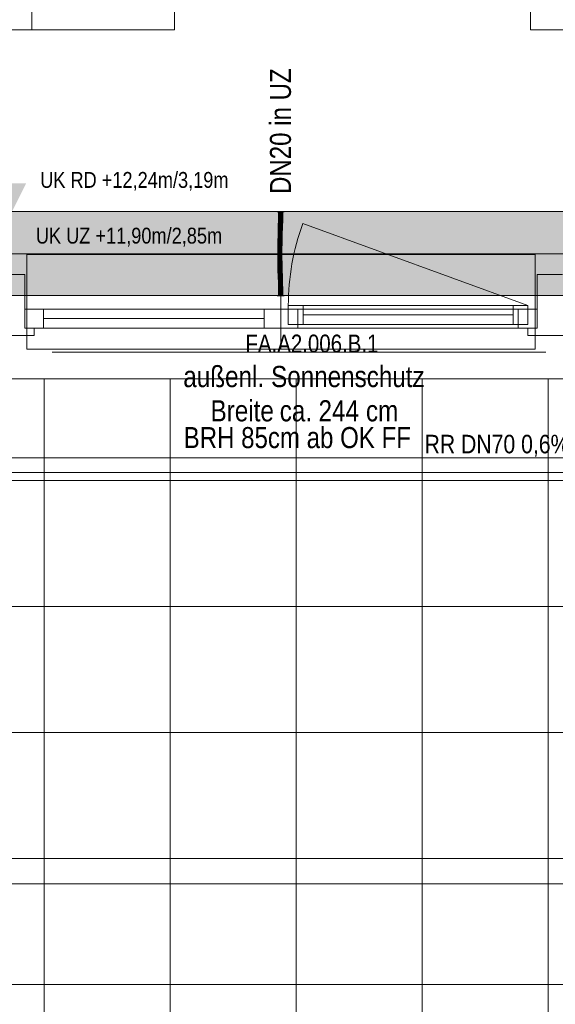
# Model space of a CAD drawing. Extents: x -620 to 3480, y 62 to 1102.
# Tile 48 of 256: x -99 to -48, y 529 to 623. Entities that reach past the tile are written whole.
import ezdxf
from ezdxf.lldxf.tags import DXFTag

# ---------------------------------------------------------------- set-up
doc = ezdxf.new("R2010")
doc.units = 0
doc.layers.get('0').update_dxf_attribs({"lineweight": 13})
for name, color, linetype, lineweight, true_color in [('00_Beschriftung UZ', 3, 'Continuous', 13, 0x00ff00), ('30 -33 Aussenwände- 7 Fassade_ Elemente', 7, 'Continuous', 9, 0x00aacc), ('30 -35 Decken- 1 Konstruktion-Träger- Stahlbeton', 7, 'grob-A06G9SLJ8I', 13, 0x33aa00), ('40 -41 Abwasser_Wasser_Gas- 1 Abwasser + sanitäre Anlagen', 7, 'Continuous', 9, 0xff6633), ('60- 61 allgemeine Ausstattung- 1 Möbel', 7, 'Continuous', 9, 0x00cccc), ('70 -72 Beschriftung- 1 Beschriftung allgemein', 7, 'Continuous', 9, 0xff6633), ('E_Leerrohr 20', 7, 'Continuous', 13, 0xcc0099), ('E_Leerrohr 20-Shading', 7, 'Continuous', 13, 0xcc0099), ('iwb_Schraffur_Unterzug', 7, 'Continuous', 5, 0xffffcc)]:
    doc.layers.add(name, color=color, linetype=linetype, lineweight=lineweight, true_color=true_color)
for name, color, linetype, lineweight in [('60- 61 allgemeine Ausstattung- 4 Terrassen', 7, 'Continuous', 9), ('70 -71 Achsen- 1 Gebäudeachsen', 7, 'STRICHPUNKT2-A06G9SLK8I', 18), ('Detailelementbeschriftung', 7, 'Continuous', 9)]:
    doc.layers.add(name, color=color, linetype=linetype, lineweight=lineweight)
doc.styles.get("Standard").update_dxf_attribs({"font": 'ARIALN.TTF'})
tags = doc.linetypes.add('grob-A06G9SLJ8I', pattern=[14, 3, -8, 3]).pattern_tags.tags
tags[8:9] = [DXFTag(74, 4), DXFTag(75, 0), DXFTag(340, '0'), DXFTag(46, 0.0), DXFTag(50, 0.0), DXFTag(44, 0.0), DXFTag(45, 0.0)]
tags[6:7] = [DXFTag(74, 4), DXFTag(75, 0), DXFTag(340, '0'), DXFTag(46, 0.0), DXFTag(50, 0.0), DXFTag(44, 0.0), DXFTag(45, 0.0)]
tags[4:5] = [DXFTag(74, 4), DXFTag(75, 0), DXFTag(340, '0'), DXFTag(46, 0.0), DXFTag(50, 0.0), DXFTag(44, 0.0), DXFTag(45, 0.0)]
tags = doc.linetypes.add('STRICHPUNKT2', pattern=[12.7, 6.35, -3.175, 0, -3.175]).pattern_tags.tags
tags[10:11] = [DXFTag(74, 4), DXFTag(75, 0), DXFTag(340, '0'), DXFTag(46, 0.0), DXFTag(50, 0.0), DXFTag(44, 0.0), DXFTag(45, 0.0)]
tags[8:9] = [DXFTag(74, 4), DXFTag(75, 0), DXFTag(340, '0'), DXFTag(46, 0.0), DXFTag(50, 0.0), DXFTag(44, 0.0), DXFTag(45, 0.0)]
tags[6:7] = [DXFTag(74, 4), DXFTag(75, 0), DXFTag(340, '0'), DXFTag(46, 0.0), DXFTag(50, 0.0), DXFTag(44, 0.0), DXFTag(45, 0.0)]
tags[4:5] = [DXFTag(74, 4), DXFTag(75, 0), DXFTag(340, '0'), DXFTag(46, 0.0), DXFTag(50, 0.0), DXFTag(44, 0.0), DXFTag(45, 0.0)]
tags = doc.linetypes.add('STRICHPUNKT2-A06G9SLK8I', pattern=[12.7, 6.35, -3.175, 0, -3.175]).pattern_tags.tags
tags[10:11] = [DXFTag(74, 4), DXFTag(75, 0), DXFTag(340, '0'), DXFTag(46, 0.0), DXFTag(50, 0.0), DXFTag(44, 0.0), DXFTag(45, 0.0)]
tags[8:9] = [DXFTag(74, 4), DXFTag(75, 0), DXFTag(340, '0'), DXFTag(46, 0.0), DXFTag(50, 0.0), DXFTag(44, 0.0), DXFTag(45, 0.0)]
tags[6:7] = [DXFTag(74, 4), DXFTag(75, 0), DXFTag(340, '0'), DXFTag(46, 0.0), DXFTag(50, 0.0), DXFTag(44, 0.0), DXFTag(45, 0.0)]
tags[4:5] = [DXFTag(74, 4), DXFTag(75, 0), DXFTag(340, '0'), DXFTag(46, 0.0), DXFTag(50, 0.0), DXFTag(44, 0.0), DXFTag(45, 0.0)]

# ---------------------------------------------------------------- blocks, each defined once
blk = doc.blocks.new('Shading-A06G9SJL8I', base_point=(-74.549, 599.191))
at = {"layer": 'E_Leerrohr 20-Shading', "color": 223, "true_color": 0xc67fb4}
for points in [[(-74.676, 604.884), (-74.734, 604.884), (-74.682, 604.161), (-74.741, 604.162)], [(-74.334, 604.884), (-74.393, 604.884), (-74.341, 604.156), (-74.399, 604.157)], [(-74.682, 604.161), (-74.741, 604.162), (-74.699, 603.437), (-74.756, 603.439)], [(-74.697, 603.437), (-74.682, 604.161), (-74.699, 603.437)], [(-74.345, 604.156), (-74.399, 604.157), (-74.371, 603.429), (-74.415, 603.43)], [(-74.356, 603.429), (-74.341, 604.156), (-74.371, 603.429), (-74.345, 604.156)], [(-74.699, 603.437), (-74.756, 603.439), (-74.722, 602.713), (-74.776, 602.714)], [(-74.722, 602.713), (-74.718, 602.713), (-74.699, 603.437), (-74.697, 603.437)], [(-74.718, 602.713), (-74.717, 602.713), (-74.697, 603.437)], [(-74.371, 603.429), (-74.415, 603.43), (-74.405, 602.704), (-74.434, 602.705)], [(-74.376, 602.704), (-74.356, 603.429), (-74.405, 602.704), (-74.371, 603.429)], [(-74.745, 601.988), (-74.795, 601.989), (-74.769, 601.261), (-74.808, 601.262)], [(-74.74, 602.118), (-74.722, 602.713), (-74.795, 601.989), (-74.776, 602.714)], [(-74.74, 602.118), (-74.795, 601.989), (-74.745, 601.988)], [(-74.759, 601.261), (-74.743, 601.988), (-74.769, 601.261), (-74.745, 601.988)], [(-74.759, 601.261), (-74.751, 601.261), (-74.743, 601.988), (-74.738, 601.987)], [(-74.751, 601.261), (-74.75, 601.261), (-74.738, 601.987), (-74.736, 601.987)], [(-74.743, 601.988), (-74.74, 602.118), (-74.745, 601.988)], [(-74.74, 602.118), (-74.743, 601.988), (-74.726, 602.423), (-74.738, 601.987)], [(-74.722, 602.713), (-74.74, 602.118), (-74.718, 602.713), (-74.726, 602.423)], [(-74.726, 602.423), (-74.738, 601.987), (-74.723, 602.487), (-74.736, 601.987)], [(-74.718, 602.713), (-74.726, 602.423), (-74.717, 602.713), (-74.723, 602.487)], [(-74.446, 601.981), (-74.453, 601.981), (-74.464, 601.258), (-74.467, 601.258)], [(-74.461, 601.258), (-74.437, 601.981), (-74.464, 601.258), (-74.446, 601.981)], [(-74.459, 601.258), (-74.437, 601.981), (-74.45, 601.586)], [(-74.459, 601.258), (-74.408, 601.257), (-74.437, 601.981), (-74.395, 601.98)], [(-74.405, 602.704), (-74.434, 602.705), (-74.437, 601.981), (-74.453, 601.981)], [(-74.395, 601.98), (-74.376, 602.704), (-74.437, 601.981), (-74.405, 602.704)], [(-74.774, 600.534), (-74.771, 600.9), (-74.811, 600.534), (-74.81, 600.901)], [(-74.771, 600.9), (-74.769, 601.261), (-74.81, 600.901), (-74.808, 601.262)], [(-74.761, 600.534), (-74.759, 601.261), (-74.774, 600.534), (-74.769, 601.261)], [(-74.761, 600.534), (-74.751, 601.261), (-74.759, 601.261)], [(-74.761, 600.534), (-74.753, 600.534), (-74.751, 601.261), (-74.751, 600.9)], [(-74.751, 600.9), (-74.75, 601.261), (-74.751, 601.261)], [(-74.466, 600.535), (-74.463, 600.895), (-74.47, 600.535), (-74.468, 600.895)], [(-74.468, 600.895), (-74.467, 600.895), (-74.467, 601.258), (-74.464, 601.258)], [(-74.467, 600.895), (-74.463, 600.895), (-74.464, 601.258), (-74.461, 601.258)], [(-74.466, 600.535), (-74.411, 600.535), (-74.463, 600.895), (-74.41, 600.894)], [(-74.463, 600.895), (-74.41, 600.894), (-74.459, 601.258), (-74.408, 601.257)], [(-74.463, 600.895), (-74.459, 601.258), (-74.463, 600.968)], [(-74.459, 601.258), (-74.461, 601.258), (-74.463, 600.968)], [(-74.461, 601.258), (-74.459, 601.258), (-74.45, 601.586)], [(-74.774, 600.534), (-74.811, 600.534), (-74.761, 599.923), (-74.804, 599.923)], [(-74.761, 599.923), (-74.804, 599.923), (-74.735, 599.314), (-74.789, 599.312)], [(-74.75, 599.924), (-74.761, 600.534), (-74.761, 599.923), (-74.774, 600.534)], [(-74.745, 599.924), (-74.753, 600.534), (-74.75, 599.924), (-74.761, 600.534)], [(-74.731, 599.314), (-74.75, 599.924), (-74.735, 599.314), (-74.761, 599.923)], [(-74.73, 599.314), (-74.745, 599.924), (-74.731, 599.314), (-74.75, 599.924)], [(-74.466, 600.535), (-74.47, 600.535), (-74.453, 599.929), (-74.462, 599.929)], [(-74.404, 599.93), (-74.411, 600.535), (-74.453, 599.929), (-74.466, 600.535)], [(-74.461, 599.929), (-74.462, 599.929), (-74.447, 599.322)], [(-74.427, 599.322), (-74.453, 599.929), (-74.447, 599.322), (-74.461, 599.929)], [(-74.389, 599.323), (-74.404, 599.93), (-74.427, 599.322), (-74.453, 599.929)], [(-74.735, 599.314), (-74.789, 599.312), (-74.727, 599.145), (-74.767, 599.145)], [(-74.767, 599.145), (-74.789, 599.312), (-74.784, 599.145)], [(-74.771, 598.703), (-74.712, 598.705), (-74.784, 599.145), (-74.767, 599.145)], [(-74.767, 599.145), (-74.712, 598.705), (-74.725, 599.145)], [(-74.731, 599.314), (-74.735, 599.314), (-74.725, 599.145), (-74.727, 599.145)], [(-74.725, 599.145), (-74.73, 599.314), (-74.731, 599.314)], [(-74.442, 599.147), (-74.418, 599.148), (-74.447, 599.322), (-74.427, 599.322)], [(-74.371, 598.715), (-74.384, 599.148), (-74.429, 598.713), (-74.442, 599.147)], [(-74.418, 599.148), (-74.384, 599.148), (-74.427, 599.322), (-74.389, 599.323)], [(-74.712, 598.705), (-74.771, 598.703), (-74.694, 598.097), (-74.753, 598.096)], [(-74.694, 598.097), (-74.753, 598.096), (-74.682, 597.49), (-74.74, 597.489)], [(-74.681, 597.49), (-74.694, 598.097), (-74.682, 597.49), (-74.694, 598.097)], [(-74.371, 598.715), (-74.429, 598.713), (-74.353, 598.106), (-74.412, 598.104)], [(-74.353, 598.106), (-74.412, 598.104), (-74.34, 597.495), (-74.398, 597.494)], [(-74.682, 597.49), (-74.74, 597.489), (-74.68, 596.884), (-74.734, 596.884)], [(-74.68, 596.884), (-74.677, 596.884), (-74.682, 597.49), (-74.681, 597.49)], [(-74.677, 596.884), (-74.676, 596.884), (-74.681, 597.49)], [(-74.334, 596.884), (-74.343, 597.495), (-74.393, 596.884), (-74.398, 597.494)], [(-74.334, 596.884), (-74.34, 597.495), (-74.343, 597.495)]]:
    blk.add_solid(points, dxfattribs=at)
at = {"layer": 'E_Leerrohr 20-Shading', "color": 231, "true_color": 0xe17fc9}
for points in [[(-74.534, 604.884), (-74.676, 604.884), (-74.541, 604.159), (-74.682, 604.161)], [(-74.534, 604.884), (-74.541, 604.159), (-74.536, 604.159)], [(-74.53, 604.159), (-74.534, 604.884), (-74.536, 604.159)], [(-74.399, 604.157), (-74.393, 604.884), (-74.53, 604.159), (-74.534, 604.884)], [(-74.541, 604.159), (-74.682, 604.161), (-74.556, 603.434), (-74.697, 603.437)], [(-74.541, 604.159), (-74.556, 603.434), (-74.551, 603.434)], [(-74.541, 604.159), (-74.551, 603.434), (-74.536, 604.159), (-74.541, 603.433)], [(-74.541, 603.433), (-74.519, 603.433), (-74.536, 604.159), (-74.53, 604.159)], [(-74.519, 603.433), (-74.415, 603.43), (-74.53, 604.159), (-74.399, 604.157)], [(-74.556, 603.434), (-74.697, 603.437), (-74.576, 602.709), (-74.717, 602.713)], [(-74.556, 603.434), (-74.576, 602.709), (-74.574, 602.709)], [(-74.564, 602.709), (-74.551, 603.434), (-74.574, 602.709), (-74.556, 603.434)], [(-74.551, 603.434), (-74.564, 602.709), (-74.541, 603.433), (-74.546, 602.708)], [(-74.546, 602.708), (-74.505, 602.707), (-74.541, 603.433), (-74.519, 603.433)], [(-74.505, 602.707), (-74.434, 602.705), (-74.519, 603.433), (-74.415, 603.43)], [(-74.714, 601.987), (-74.736, 601.987), (-74.704, 601.261), (-74.75, 601.261)], [(-74.723, 602.487), (-74.736, 601.987), (-74.714, 601.987)], [(-74.595, 601.984), (-74.576, 602.709), (-74.723, 602.487), (-74.717, 602.713)], [(-74.595, 601.984), (-74.723, 602.487), (-74.714, 601.987)], [(-74.704, 601.261), (-74.608, 601.259), (-74.714, 601.987), (-74.6, 601.984)], [(-74.591, 601.984), (-74.595, 601.984), (-74.605, 601.259), (-74.608, 601.259)], [(-74.608, 601.259), (-74.595, 601.984), (-74.6, 601.984)], [(-74.587, 601.259), (-74.577, 601.984), (-74.605, 601.259), (-74.591, 601.984)], [(-74.574, 602.709), (-74.576, 602.709), (-74.591, 601.984), (-74.595, 601.984)], [(-74.577, 601.984), (-74.564, 602.709), (-74.591, 601.984), (-74.574, 602.709)], [(-74.577, 601.984), (-74.587, 601.259), (-74.552, 601.983), (-74.556, 601.259)], [(-74.564, 602.709), (-74.577, 601.984), (-74.546, 602.708), (-74.552, 601.983)], [(-74.556, 601.259), (-74.482, 601.258), (-74.552, 601.983), (-74.492, 601.982)], [(-74.552, 601.983), (-74.492, 601.982), (-74.546, 602.708), (-74.505, 602.707)], [(-74.492, 601.982), (-74.453, 601.981), (-74.505, 602.707), (-74.434, 602.705)], [(-74.492, 601.982), (-74.482, 601.258), (-74.454, 601.981), (-74.475, 601.258)], [(-74.475, 601.258), (-74.467, 601.258), (-74.454, 601.981), (-74.453, 601.981)], [(-74.753, 600.534), (-74.702, 600.534), (-74.751, 600.9), (-74.703, 600.899)], [(-74.751, 600.9), (-74.703, 600.899), (-74.75, 601.261), (-74.704, 601.261)], [(-74.703, 600.899), (-74.61, 600.898), (-74.704, 601.261), (-74.608, 601.259)], [(-74.702, 600.534), (-74.611, 600.535), (-74.703, 600.899), (-74.61, 600.898)], [(-74.592, 600.535), (-74.61, 600.898), (-74.611, 600.535)], [(-74.61, 600.898), (-74.589, 600.897), (-74.605, 601.259), (-74.587, 601.259)], [(-74.605, 601.259), (-74.608, 601.259), (-74.61, 600.898)], [(-74.61, 600.898), (-74.592, 600.535), (-74.589, 600.897)], [(-74.589, 600.897), (-74.592, 600.535), (-74.556, 600.897), (-74.557, 600.535)], [(-74.556, 601.259), (-74.587, 601.259), (-74.556, 600.897), (-74.589, 600.897)], [(-74.556, 600.897), (-74.557, 600.535), (-74.486, 600.896), (-74.498, 600.535)], [(-74.556, 601.259), (-74.482, 601.051), (-74.482, 601.258)], [(-74.482, 601.051), (-74.556, 601.259), (-74.486, 600.896), (-74.556, 600.897)], [(-74.482, 601.051), (-74.498, 600.535), (-74.48, 600.639), (-74.483, 600.535)], [(-74.475, 601.258), (-74.482, 601.258), (-74.478, 601.154)], [(-74.478, 601.154), (-74.482, 601.258), (-74.482, 601.052)], [(-74.472, 601.001), (-74.478, 601.154), (-74.48, 600.639), (-74.482, 601.052)], [(-74.48, 600.535), (-74.468, 600.895), (-74.48, 600.639), (-74.472, 601.001)], [(-74.468, 600.895), (-74.48, 600.535), (-74.477, 600.535)], [(-74.467, 601.258), (-74.475, 601.258), (-74.472, 601.001), (-74.478, 601.154)], [(-74.468, 600.895), (-74.467, 601.258), (-74.472, 601.001)], [(-74.468, 600.895), (-74.472, 600.732), (-74.469, 600.732)], [(-74.702, 600.534), (-74.753, 600.534), (-74.707, 599.924), (-74.745, 599.924)], [(-74.707, 599.924), (-74.745, 599.924), (-74.718, 599.314), (-74.73, 599.314)], [(-74.718, 599.314), (-74.589, 599.318), (-74.707, 599.924), (-74.605, 599.926)], [(-74.707, 599.924), (-74.605, 599.926), (-74.702, 600.534), (-74.618, 600.535)], [(-74.605, 599.926), (-74.604, 599.926), (-74.618, 600.535), (-74.611, 600.535)], [(-74.592, 600.535), (-74.611, 600.535), (-74.59, 599.927), (-74.604, 599.926)], [(-74.589, 599.318), (-74.604, 599.926), (-74.605, 599.926)], [(-74.59, 599.927), (-74.604, 599.926), (-74.585, 599.318), (-74.589, 599.318)], [(-74.557, 600.535), (-74.592, 600.535), (-74.557, 600.492)], [(-74.557, 600.492), (-74.592, 600.535), (-74.555, 599.927), (-74.59, 599.927)], [(-74.555, 599.927), (-74.59, 599.927), (-74.55, 599.319), (-74.585, 599.318)], [(-74.498, 600.535), (-74.557, 600.535), (-74.502, 600.424), (-74.557, 600.492)], [(-74.502, 600.424), (-74.557, 600.492), (-74.519, 599.928), (-74.555, 599.927)], [(-74.519, 599.928), (-74.555, 599.927), (-74.543, 599.319), (-74.55, 599.319)], [(-74.513, 599.32), (-74.494, 599.928), (-74.543, 599.319), (-74.519, 599.928)], [(-74.519, 599.928), (-74.498, 599.928), (-74.502, 600.424), (-74.486, 600.405)], [(-74.513, 599.32), (-74.496, 599.32), (-74.494, 599.928), (-74.485, 599.928)], [(-74.502, 600.424), (-74.486, 600.405), (-74.498, 600.535), (-74.483, 600.535)], [(-74.498, 599.928), (-74.494, 599.928), (-74.486, 600.405), (-74.481, 600.399)], [(-74.485, 599.928), (-74.496, 599.32), (-74.475, 599.929), (-74.481, 599.321)], [(-74.494, 599.928), (-74.485, 599.928), (-74.481, 600.399)], [(-74.486, 600.405), (-74.481, 600.399), (-74.483, 600.535), (-74.48, 600.535)], [(-74.47, 600.535), (-74.481, 600.399), (-74.475, 599.929), (-74.485, 599.928)], [(-74.483, 600.535), (-74.48, 600.535), (-74.48, 600.639)], [(-74.48, 600.535), (-74.481, 600.399), (-74.477, 600.535)], [(-74.481, 600.399), (-74.47, 600.535), (-74.477, 600.535)], [(-74.475, 599.929), (-74.481, 599.321), (-74.462, 599.929), (-74.456, 599.321)], [(-74.472, 600.732), (-74.477, 600.535), (-74.469, 600.732), (-74.47, 600.535)], [(-74.47, 600.535), (-74.475, 599.929), (-74.462, 599.929)], [(-74.456, 599.321), (-74.447, 599.322), (-74.462, 599.929)], [(-74.725, 599.145), (-74.722, 599.145), (-74.73, 599.314), (-74.718, 599.314)], [(-74.571, 598.709), (-74.584, 599.147), (-74.712, 598.705), (-74.725, 599.145)], [(-74.722, 599.145), (-74.584, 599.147), (-74.718, 599.314), (-74.589, 599.318)], [(-74.585, 599.318), (-74.589, 599.318), (-74.584, 599.147)], [(-74.55, 599.319), (-74.585, 599.318), (-74.549, 599.191), (-74.584, 599.147)], [(-74.549, 599.191), (-74.584, 599.147), (-74.548, 599.047)], [(-74.548, 599.047), (-74.584, 599.147), (-74.545, 598.71), (-74.571, 598.709)], [(-74.549, 599.191), (-74.547, 599.193), (-74.55, 599.319), (-74.543, 599.319)], [(-74.547, 599.193), (-74.549, 599.191), (-74.549, 599.155)], [(-74.548, 599.047), (-74.547, 599.193), (-74.549, 599.155)], [(-74.548, 599.047), (-74.524, 598.979), (-74.547, 599.193), (-74.516, 599.234)], [(-74.533, 598.71), (-74.524, 598.979), (-74.545, 598.71), (-74.548, 599.047)], [(-74.547, 599.193), (-74.516, 599.234), (-74.543, 599.319), (-74.513, 599.32)], [(-74.504, 598.924), (-74.524, 598.979), (-74.509, 598.711), (-74.533, 598.71)], [(-74.504, 598.924), (-74.497, 599.257), (-74.524, 598.979), (-74.516, 599.234)], [(-74.496, 599.32), (-74.513, 599.32), (-74.497, 599.257), (-74.516, 599.234)], [(-74.482, 599.278), (-74.497, 599.257), (-74.486, 598.873), (-74.504, 598.924)], [(-74.496, 599.32), (-74.497, 599.257), (-74.481, 599.321), (-74.482, 599.278)], [(-74.486, 598.873), (-74.451, 598.773), (-74.482, 599.278), (-74.456, 599.311)], [(-74.481, 599.321), (-74.482, 599.278), (-74.456, 599.321), (-74.456, 599.311)], [(-74.456, 599.311), (-74.447, 599.322), (-74.456, 599.321)], [(-74.451, 598.773), (-74.448, 598.767), (-74.456, 599.311), (-74.447, 599.322)], [(-74.447, 599.322), (-74.448, 598.767), (-74.442, 599.147)], [(-74.448, 598.767), (-74.429, 598.713), (-74.442, 599.147)], [(-74.571, 598.709), (-74.712, 598.705), (-74.553, 598.101), (-74.694, 598.097)], [(-74.553, 598.101), (-74.694, 598.097), (-74.54, 597.492), (-74.681, 597.49)], [(-74.552, 598.101), (-74.542, 598.399), (-74.571, 598.709), (-74.545, 598.71)], [(-74.552, 598.101), (-74.571, 598.709), (-74.553, 598.101)], [(-74.54, 598.101), (-74.553, 598.101), (-74.536, 597.492), (-74.537, 597.492)], [(-74.553, 598.101), (-74.553, 598.101), (-74.537, 597.492), (-74.54, 597.492)], [(-74.552, 598.101), (-74.54, 598.101), (-74.542, 598.399)], [(-74.542, 598.399), (-74.533, 598.71), (-74.545, 598.71)], [(-74.54, 598.101), (-74.533, 598.71), (-74.542, 598.399)], [(-74.54, 598.101), (-74.521, 598.102), (-74.533, 598.71), (-74.509, 598.711)], [(-74.521, 598.102), (-74.54, 598.101), (-74.531, 597.492), (-74.536, 597.492)], [(-74.521, 598.102), (-74.531, 597.492), (-74.495, 598.102), (-74.501, 597.493)], [(-74.521, 598.102), (-74.495, 598.102), (-74.509, 598.711), (-74.488, 598.712)], [(-74.504, 598.924), (-74.509, 598.711), (-74.486, 598.873), (-74.488, 598.712)], [(-74.501, 597.493), (-74.468, 597.493), (-74.495, 598.102), (-74.459, 598.103)], [(-74.495, 598.102), (-74.459, 598.103), (-74.488, 598.712), (-74.449, 598.713)], [(-74.486, 598.873), (-74.488, 598.712), (-74.451, 598.773), (-74.45, 598.713)], [(-74.468, 597.493), (-74.398, 597.494), (-74.459, 598.103), (-74.412, 598.104)], [(-74.412, 598.104), (-74.429, 598.713), (-74.459, 598.103), (-74.449, 598.713)], [(-74.45, 598.713), (-74.449, 598.713), (-74.451, 598.773), (-74.448, 598.767)], [(-74.449, 598.713), (-74.429, 598.713), (-74.448, 598.767)], [(-74.54, 597.492), (-74.681, 597.49), (-74.534, 596.884), (-74.676, 596.884)], [(-74.536, 597.428), (-74.537, 597.492), (-74.535, 597.199), (-74.54, 597.492)], [(-74.534, 596.884), (-74.535, 597.199), (-74.54, 597.492)], [(-74.536, 597.492), (-74.537, 597.492), (-74.536, 597.428)], [(-74.531, 597.492), (-74.536, 597.492), (-74.532, 597.242), (-74.536, 597.428)], [(-74.533, 597.071), (-74.532, 597.242), (-74.535, 597.199), (-74.536, 597.428)], [(-74.534, 596.884), (-74.533, 597.071), (-74.535, 597.199)], [(-74.53, 596.884), (-74.525, 596.884), (-74.533, 597.071), (-74.532, 597.242)], [(-74.532, 597.242), (-74.525, 596.884), (-74.468, 597.493), (-74.476, 596.884)], [(-74.532, 597.242), (-74.468, 597.493), (-74.531, 597.492)], [(-74.476, 596.884), (-74.393, 596.884), (-74.468, 597.493), (-74.398, 597.494)], [(-74.53, 596.884), (-74.533, 597.071), (-74.534, 596.884)]]:
    blk.add_solid(points, dxfattribs=at)
blk = doc.blocks.new('Shading-A06G9SJN8I', base_point=(-74.734, 604.096))
at = {"layer": 'E_Leerrohr 20-Shading', "color": 213, "true_color": 0xd67fc0}
for points in [[(-74.864, 604.896), (-74.864, 604.884), (-74.756, 604.896), (-74.756, 604.884)], [(-74.756, 604.884), (-74.534, 604.884), (-74.756, 604.896), (-74.534, 604.896)], [(-74.734, 604.096), (-74.534, 604.096), (-74.734, 604.884), (-74.534, 604.884)], [(-74.534, 604.896), (-74.534, 604.884), (-74.442, 604.896), (-74.442, 604.884)], [(-74.534, 604.884), (-74.534, 604.096), (-74.334, 604.884), (-74.346, 604.096)], [(-74.442, 604.896), (-74.442, 604.884), (-74.426, 604.896), (-74.426, 604.884)], [(-74.426, 604.884), (-74.204, 604.884), (-74.426, 604.896), (-74.204, 604.896)], [(-74.346, 604.096), (-74.334, 604.096), (-74.334, 604.884)]]:
    blk.add_solid(points, dxfattribs=at)
blk = doc.blocks.new('Shading-A06G9SJP8I', base_point=(-74.704, 596.884))
at = {"layer": 'E_Leerrohr 20-Shading', "color": 213, "true_color": 0xd67fc0}
for points in [[(-74.708, 596.965), (-74.734, 597.672), (-74.734, 597.49)], [(-74.734, 597.672), (-74.708, 596.965), (-74.553, 597.672), (-74.557, 597.424)], [(-74.734, 596.884), (-74.708, 596.965), (-74.734, 597.49)], [(-74.704, 596.884), (-74.565, 596.884), (-74.708, 596.965), (-74.557, 597.424)], [(-74.565, 596.884), (-74.547, 596.884), (-74.557, 597.424), (-74.534, 597.493)], [(-74.557, 597.424), (-74.534, 597.493), (-74.553, 597.672), (-74.534, 597.672)], [(-74.536, 597.437), (-74.547, 596.884), (-74.534, 597.251), (-74.54, 596.884)], [(-74.54, 596.884), (-74.534, 596.884), (-74.534, 597.251)], [(-74.534, 597.493), (-74.536, 597.437), (-74.534, 597.251)], [(-74.534, 597.493), (-74.446, 597.225), (-74.534, 597.672), (-74.44, 597.672)], [(-74.529, 596.884), (-74.451, 596.884), (-74.534, 597.493), (-74.446, 597.225)], [(-74.529, 596.884), (-74.534, 597.493), (-74.532, 596.884), (-74.534, 597.251)], [(-74.534, 597.251), (-74.534, 596.884), (-74.532, 596.884)], [(-74.451, 596.884), (-74.334, 596.884), (-74.446, 597.225)], [(-74.344, 597.512), (-74.44, 597.672), (-74.334, 596.884), (-74.446, 597.225)], [(-74.35, 597.672), (-74.44, 597.672), (-74.344, 597.512)], [(-74.343, 597.672), (-74.35, 597.672), (-74.334, 597.496), (-74.344, 597.512)], [(-74.344, 597.512), (-74.334, 596.884), (-74.334, 597.253)], [(-74.334, 597.496), (-74.344, 597.512), (-74.334, 597.253)], [(-74.334, 597.496), (-74.334, 597.672), (-74.343, 597.672)], [(-74.769, 596.884), (-74.864, 596.884), (-74.769, 596.872), (-74.864, 596.872)], [(-74.769, 596.872), (-74.762, 596.872), (-74.769, 596.884), (-74.762, 596.884)], [(-74.762, 596.872), (-74.708, 596.872), (-74.762, 596.884), (-74.708, 596.884)], [(-74.708, 596.965), (-74.734, 596.884), (-74.704, 596.884)], [(-74.708, 596.872), (-74.643, 596.872), (-74.708, 596.884), (-74.643, 596.884)], [(-74.643, 596.872), (-74.534, 596.872), (-74.643, 596.884), (-74.534, 596.884)], [(-74.463, 596.884), (-74.534, 596.884), (-74.463, 596.872), (-74.534, 596.872)], [(-74.463, 596.872), (-74.437, 596.872), (-74.463, 596.884), (-74.437, 596.884)], [(-74.437, 596.884), (-74.437, 596.872), (-74.395, 596.884), (-74.395, 596.872)], [(-74.395, 596.872), (-74.204, 596.872), (-74.395, 596.884), (-74.204, 596.884)]]:
    blk.add_solid(points, dxfattribs=at)
blk = doc.blocks.new('Referenz-A06G9SLM8I')
at = {"layer": '00_Beschriftung UZ', "color": 0, "lineweight": -2}
for points in [[(-98.772, 607.575), (-100.104, 604.904), (-101.443, 607.573)], [(-101.436, 602.234), (-100.104, 604.904), (-98.766, 602.235)]]:
    blk.add_solid(points, dxfattribs=at)
at = {"layer": '30 -33 Aussenwände- 7 Fassade_ Elemente', "color": 0, "linetype": 'Continuous', "lineweight": -2, "ltscale": 0.13}
for p, q in [((3.496, 604.904), (-152.504, 604.904)), ((-98.904, 598.904), (-101.304, 598.904)), ((-98.904, 593.804), (-98.904, 598.904)), ((-47.704, 598.904), (-50.104, 598.904)), ((-50.104, 598.904), (-50.104, 593.804)), ((-98.904, 595.604), (-97.104, 595.604)), ((-98.904, 593.804), (-98.904, 595.604)), ((-98.904, 593.804), (-98.904, 595.604)), ((-98.904, 595.604), (-74.504, 595.604)), ((-97.104, 595.604), (-97.104, 593.804)), ((-76.104, 595.604), (-74.504, 595.604)), ((-76.104, 593.804), (-76.104, 595.604)), ((-74.504, 595.604), (-72.904, 595.604)), ((-74.504, 595.604), (-74.504, 593.804)), ((-74.504, 595.604), (-50.104, 595.604)), ((-74.504, 595.604), (-74.504, 593.804)), ((-73.804, 594.154), (-73.804, 595.954)), ((-73.804, 595.954), (-72.404, 595.954)), ((-73.804, 594.154), (-73.804, 595.954)), ((-73.804, 595.954), (-51.004, 595.954)), ((-72.904, 595.604), (-72.904, 593.804)), ((-72.404, 595.954), (-72.404, 594.154)), ((-52.404, 594.154), (-52.404, 595.954)), ((-52.404, 595.954), (-51.004, 595.954)), ((-51.904, 593.804), (-51.904, 595.604)), ((-51.904, 595.604), (-50.104, 595.604)), ((-51.004, 595.954), (-51.004, 594.154)), ((-51.004, 595.954), (-51.004, 594.154)), ((-50.104, 595.604), (-50.104, 593.804)), ((-50.104, 595.604), (-50.104, 593.804)), ((-76.104, 594.704), (-97.104, 594.704)), ((-72.404, 595.054), (-52.404, 595.054)), ((-74.504, 593.804), (-98.904, 593.804)), ((-98.004, 593.804), (-98.904, 593.804)), ((-97.104, 593.804), (-98.904, 593.804)), ((-98.004, 593.104), (-98.004, 593.804)), ((-74.504, 593.804), (-76.104, 593.804)), ((-72.904, 593.804), (-74.504, 593.804)), ((-50.104, 593.804), (-74.504, 593.804)), ((-51.004, 594.154), (-73.804, 594.154)), ((-72.404, 594.154), (-73.804, 594.154)), ((-51.004, 594.154), (-52.404, 594.154)), ((-50.104, 593.804), (-51.904, 593.804)), ((-50.104, 593.804), (-51.004, 593.804)), ((-51.004, 593.804), (-51.004, 593.104)), ((-102.204, 593.104), (-98.004, 593.104)), ((-51.004, 593.104), (-46.804, 593.104)), ((-155.604, 588.964), (6.596, 588.964))]:
    blk.add_line(p, q, dxfattribs=at)
at = {"layer": '30 -33 Aussenwände- 7 Fassade_ Elemente', "color": 0, "linetype": 'grob-A06G9SLJ8I', "lineweight": -2, "ltscale": 0.13}
blk.add_line((-51.004, 595.954), (-72.429, 603.752), dxfattribs=at)
at = {"layer": '30 -33 Aussenwände- 7 Fassade_ Elemente', "color": 0, "lineweight": -2}
for p, q in [((-98.704, 600.804), (-98.704, 595.604)), ((-74.504, 600.804), (-98.704, 600.804)), ((-74.504, 595.604), (-74.504, 600.804)), ((-50.304, 600.804), (-74.504, 600.804)), ((-50.304, 595.604), (-50.304, 600.804)), ((-97.104, 595.604), (-98.704, 595.604)), ((-98.704, 595.604), (-98.704, 593.804)), ((-97.104, 595.604), (-97.104, 593.804)), ((-97.104, 595.604), (-76.104, 595.604)), ((-76.104, 595.604), (-74.504, 595.604)), ((-76.104, 595.604), (-76.104, 593.804)), ((-74.504, 595.604), (-74.504, 593.804)), ((-72.904, 595.604), (-74.504, 595.604)), ((-73.804, 595.954), (-73.804, 594.154)), ((-73.804, 595.954), (-72.404, 595.954)), ((-72.904, 593.804), (-72.904, 595.604)), ((-72.404, 595.954), (-52.404, 595.954)), ((-72.404, 595.954), (-72.404, 594.154)), ((-52.404, 595.954), (-51.004, 595.954)), ((-52.404, 595.954), (-52.404, 594.154)), ((-51.904, 595.604), (-50.304, 595.604)), ((-51.904, 593.804), (-51.904, 595.604)), ((-51.004, 595.954), (-51.004, 594.154)), ((-50.304, 595.604), (-50.304, 593.804)), ((-97.104, 594.704), (-76.104, 594.704)), ((-52.404, 595.054), (-72.404, 595.054)), ((-98.704, 591.804), (-98.704, 593.804)), ((-98.704, 593.804), (-97.104, 593.804)), ((-76.104, 593.804), (-97.104, 593.804)), ((-74.504, 593.804), (-76.104, 593.804)), ((-74.504, 593.804), (-72.904, 593.804)), ((-74.504, 591.804), (-74.504, 593.804)), ((-72.404, 594.154), (-73.804, 594.154)), ((-51.904, 593.804), (-72.904, 593.804)), ((-52.404, 594.154), (-72.404, 594.154)), ((-51.004, 594.154), (-52.404, 594.154)), ((-50.304, 593.804), (-51.904, 593.804)), ((-50.304, 593.804), (-50.304, 591.804)), ((-74.504, 591.804), (-98.704, 591.804)), ((-50.304, 591.804), (-74.504, 591.804))]:
    blk.add_line(p, q, dxfattribs=at)
at = {"layer": '30 -33 Aussenwände- 7 Fassade_ Elemente', "color": 0, "linetype": 'grob-A06G9SLJ8I', "lineweight": -2, "ltscale": 0.13}
blk.add_ellipse((-51.004, 595.954), major_axis=(-21.425, 7.798), ratio=1, start_param=0, end_param=0.349066, dxfattribs=at)
at = {"layer": '30 -35 Decken- 1 Konstruktion-Träger- Stahlbeton', "color": 0, "lineweight": -2}
for p, q in [((-483.004, 604.904), (3.996, 604.904)), ((-483.004, 596.904), (3.996, 596.904))]:
    blk.add_line(p, q, dxfattribs=at)
at = {"layer": '40 -41 Abwasser_Wasser_Gas- 1 Abwasser + sanitäre Anlagen', "color": 0, "linetype": 'grob-A06G9SLJ8I', "lineweight": -2, "ltscale": 0.13}
for p, q in [((-156.304, 581.444), (15.601, 581.444)), ((15.601, 580.044), (-157.704, 580.044))]:
    blk.add_line(p, q, dxfattribs=at)
at = {"layer": '60- 61 allgemeine Ausstattung- 1 Möbel', "color": 0, "linetype": 'Continuous', "lineweight": -2, "ltscale": 0.13}
for p, q in [((-98.237, 622.211), (-98.237, 649.411)), ((-84.637, 649.411), (-84.637, 622.211)), ((-98.237, 635.811), (-98.237, 622.211)), ((-50.746, 622.205), (-50.746, 635.805)), ((-98.237, 622.211), (-124.237, 622.211)), ((-84.637, 622.211), (-98.237, 622.211)), ((-23.546, 622.205), (-50.746, 622.205))]:
    blk.add_line(p, q, dxfattribs=at)
at = {"layer": '60- 61 allgemeine Ausstattung- 4 Terrassen', "color": 0, "lineweight": -2}
for p, q in [((-97.054, 435.304), (-97.054, 588.964)), ((-85.054, 435.304), (-85.054, 588.964)), ((-73.054, 435.304), (-73.054, 588.964)), ((-61.054, 435.304), (-61.054, 588.964)), ((-49.054, 205.504), (-49.054, 588.964)), ((-426.004, 579.304), (13.396, 579.304)), ((-426.004, 567.304), (13.396, 567.304)), ((-426.004, 555.304), (13.396, 555.304)), ((-426.004, 543.304), (13.396, 543.304)), ((-426.004, 531.304), (13.396, 531.304))]:
    blk.add_line(p, q, dxfattribs=at)
at = {"layer": '70 -71 Achsen- 1 Gebäudeachsen', "color": 0, "linetype": 'STRICHPUNKT2-A06G9SLK8I', "lineweight": -2, "ltscale": 0.13}
for p, q in [((-554.534, 600.884), (92.907, 600.884)), ((-554.534, 540.884), (92.907, 540.884))]:
    blk.add_line(p, q, dxfattribs=at)
at = {"layer": '70 -72 Beschriftung- 1 Beschriftung allgemein', "color": 0, "linetype": 'Continuous', "lineweight": -2, "ltscale": 0.13}
blk.add_line((-96.296, 591.502), (-49.296, 591.502), dxfattribs=at)
at = {"layer": '00_Beschriftung UZ', "color": 0, "linetype": 'ByBlock', "lineweight": -2, "ltscale": 0.13, "char_height": 1.51033, "attachment_point": 1}
for s, insert in [('{\\fArial Narrow;UK RD +12,24m/3,19m}', (-97.432, 608.667)), ('{\\fArial Narrow;UK UZ +11,90m/2,85m}', (-97.845, 603.362))]:
    blk.add_mtext(s, dxfattribs=dict(at, insert=insert))
at = {"layer": '30 -33 Aussenwände- 7 Fassade_ Elemente', "color": 0, "linetype": 'ByBlock', "lineweight": -2, "ltscale": 0.13, "insert": (-83.768, 584.382), "char_height": 2, "attachment_point": 1}
blk.add_mtext('{\\fArial Narrow;BRH 85cm ab OK FF}', dxfattribs=at)
at = {"layer": '70 -72 Beschriftung- 1 Beschriftung allgemein', "color": 0, "linetype": 'Continuous', "lineweight": -2, "ltscale": 0.13, "attachment_point": 1}
for s, insert, char_height in [('{\\fArial Narrow;FA.A2.006.B.1}', (-77.889, 593.187), 1.7), ('{\\fArial Narrow;außenl.}', (-83.804, 590.203), 2.01377), ('{\\fArial Narrow;Sonnenschutz}', (-75.444, 590.203), 2.01377), ('{\\fArial Narrow;Breite}', (-81.207, 586.94), 2.01377), ('{\\fArial Narrow;244}', (-70.926, 586.94), 2.01377), ('{\\fArial Narrow;ca.}', (-74.621, 586.94), 2.01377), ('{\\fArial Narrow;cm}', (-66.412, 586.94), 2.01377), ('{\\fArial Narrow;RR DN70 0,6% Gefälle (inkl. Rohrbegleitheizung)}', (-60.83, 583.647), 1.76205)]:
    blk.add_mtext(s, dxfattribs=dict(at, insert=insert, char_height=char_height))
blk = doc.blocks.new('Referenz-A06G9SLO8I')
at = {"layer": 'iwb_Schraffur_Unterzug', "linetype": 'Continuous', "ltscale": 0.13}
for points in [[(-554.534, 604.884), (3.967, 604.884), (3.967, 596.884)], [(-554.534, 604.884), (3.967, 596.884), (-554.534, 599.149)], [(-554.534, 599.149), (3.967, 596.884), (-554.534, 596.884)]]:
    blk.add_solid(points, dxfattribs=at)
blk = doc.blocks.new('Flexrohr-A06G9SRC8I')
at = {"color": 0, "linetype": 'ByBlock', "lineweight": -2, "ltscale": 0.13}
for p, q in [((-74.734, 604.884), (-74.741, 604.162)), ((-74.734, 604.884), (-74.334, 604.884)), ((-74.334, 604.884), (-74.341, 604.156)), ((-74.741, 604.162), (-74.756, 603.439)), ((-74.739, 603.688), (-74.363, 603.68)), ((-74.73, 604.087), (-74.354, 604.081)), ((-74.726, 604.485), (-74.35, 604.482)), ((-74.341, 604.156), (-74.356, 603.429)), ((-74.756, 603.439), (-74.776, 602.714)), ((-74.759, 602.889), (-74.383, 602.879)), ((-74.748, 603.288), (-74.372, 603.279)), ((-74.356, 603.429), (-74.376, 602.704)), ((-74.795, 601.989), (-74.808, 601.262)), ((-74.776, 602.714), (-74.795, 601.989)), ((-74.78, 602.089), (-74.404, 602.08)), ((-74.77, 602.489), (-74.394, 602.479)), ((-74.395, 601.98), (-74.408, 601.257)), ((-74.376, 602.704), (-74.395, 601.98)), ((-74.808, 601.262), (-74.811, 600.534)), ((-74.798, 600.885), (-74.422, 600.884)), ((-74.796, 601.287), (-74.42, 601.282)), ((-74.788, 601.688), (-74.412, 601.681)), ((-74.408, 601.257), (-74.411, 600.535)), ((-74.811, 600.534), (-74.804, 599.923)), ((-74.804, 599.923), (-74.789, 599.312)), ((-74.799, 600.483), (-74.423, 600.485)), ((-74.794, 600.082), (-74.418, 600.087)), ((-74.411, 600.535), (-74.404, 599.93)), ((-74.404, 599.93), (-74.389, 599.323)), ((-74.789, 599.312), (-74.771, 598.703)), ((-74.786, 599.68), (-74.41, 599.689)), ((-74.776, 599.279), (-74.4, 599.29)), ((-74.389, 599.323), (-74.371, 598.715)), ((-74.771, 598.703), (-74.753, 598.096)), ((-74.764, 598.879), (-74.388, 598.89)), ((-74.753, 598.096), (-74.74, 597.489)), ((-74.752, 598.48), (-74.376, 598.49)), ((-74.741, 598.08), (-74.365, 598.09)), ((-74.371, 598.715), (-74.353, 598.106)), ((-74.353, 598.106), (-74.34, 597.495)), ((-74.74, 597.489), (-74.734, 596.884)), ((-74.732, 597.682), (-74.356, 597.689)), ((-74.726, 597.283), (-74.35, 597.287)), ((-74.34, 597.495), (-74.334, 596.884)), ((-74.734, 596.884), (-74.334, 596.884)), ((-74.722, 596.885), (-74.346, 596.885))]:
    blk.add_line(p, q, dxfattribs=at)
blk = doc.blocks.new('Enddeckel-A06G9SS08I')
at = {"color": 0, "linetype": 'ByBlock', "lineweight": -2, "ltscale": 0.13}
for p, q in [((-74.864, 604.896), (-74.864, 604.884)), ((-74.864, 604.896), (-74.671, 604.896)), ((-74.864, 604.884), (-74.671, 604.884)), ((-74.734, 604.884), (-74.734, 604.096)), ((-74.734, 604.884), (-74.617, 604.884)), ((-74.671, 604.896), (-74.398, 604.896)), ((-74.671, 604.884), (-74.398, 604.884)), ((-74.617, 604.884), (-74.452, 604.884)), ((-74.452, 604.884), (-74.334, 604.884)), ((-74.398, 604.896), (-74.204, 604.896)), ((-74.398, 604.884), (-74.204, 604.884)), ((-74.334, 604.096), (-74.334, 604.884)), ((-74.204, 604.884), (-74.204, 604.896)), ((-74.734, 604.096), (-74.617, 604.096)), ((-74.617, 604.096), (-74.452, 604.096)), ((-74.452, 604.096), (-74.334, 604.096))]:
    blk.add_line(p, q, dxfattribs=at)
at = {"color": 0, "linetype": 'STRICHPUNKT2', "lineweight": 5, "ltscale": 0.13}
blk.add_line((-74.534, 604.884), (-74.534, 604.096), dxfattribs=at)
blk = doc.blocks.new('Einzeiliger Text-A06G9SS48I')
at = {"color": 0, "lineweight": -2, "insert": (-75.554, 606.572), "char_height": 2, "attachment_point": 1, "rotation": 90}
blk.add_mtext('{\\fArial Narrow;DN20 in UZ}', dxfattribs=at)
blk = doc.blocks.new('Enddeckel-A06G9SSO8I')
at = {"color": 0, "linetype": 'ByBlock', "lineweight": -2, "ltscale": 0.13}
for p, q in [((-74.734, 597.672), (-74.734, 596.884)), ((-74.617, 597.672), (-74.734, 597.672)), ((-74.452, 597.672), (-74.617, 597.672)), ((-74.334, 597.672), (-74.452, 597.672)), ((-74.334, 596.884), (-74.334, 597.672)), ((-74.864, 596.884), (-74.864, 596.872)), ((-74.671, 596.884), (-74.864, 596.884)), ((-74.671, 596.872), (-74.864, 596.872)), ((-74.617, 596.884), (-74.734, 596.884)), ((-74.398, 596.884), (-74.671, 596.884)), ((-74.398, 596.872), (-74.671, 596.872)), ((-74.452, 596.884), (-74.617, 596.884)), ((-74.334, 596.884), (-74.452, 596.884)), ((-74.204, 596.884), (-74.398, 596.884)), ((-74.204, 596.872), (-74.398, 596.872)), ((-74.204, 596.872), (-74.204, 596.884))]:
    blk.add_line(p, q, dxfattribs=at)
at = {"color": 0, "linetype": 'STRICHPUNKT2', "lineweight": 5, "ltscale": 0.13}
blk.add_line((-74.534, 596.884), (-74.534, 597.672), dxfattribs=at)

msp = doc.modelspace()

# ---------------------------------------------------------------- block references
at = {"color": 8, "lineweight": 13, "ltscale": 0.13, "true_color": 0x808080}
msp.add_blockref('Referenz-A06G9SLM8I', (0, 0), dxfattribs=at)
at = {"color": 8, "lineweight": 25, "ltscale": 0.25, "true_color": 0x808080}
msp.add_blockref('Referenz-A06G9SLO8I', (0, 0), dxfattribs=at)
at = {"layer": 'Detailelementbeschriftung', "ltscale": 0.13}
msp.add_blockref('Einzeiliger Text-A06G9SS48I', (0, 0), dxfattribs=at)
at = {"layer": 'E_Leerrohr 20'}
for name, p in [('Shading-A06G9SJN8I', (-74.734, 604.096)), ('Shading-A06G9SJL8I', (-74.549, 599.191)), ('Shading-A06G9SJP8I', (-74.704, 596.884))]:
    msp.add_blockref(name, p, dxfattribs=at)
at = {"layer": 'E_Leerrohr 20', "ltscale": 0.13}
for name in ['Enddeckel-A06G9SS08I', 'Flexrohr-A06G9SRC8I', 'Enddeckel-A06G9SSO8I']:
    msp.add_blockref(name, (0, 0), dxfattribs=at)

doc.saveas('drawing.dxf')
